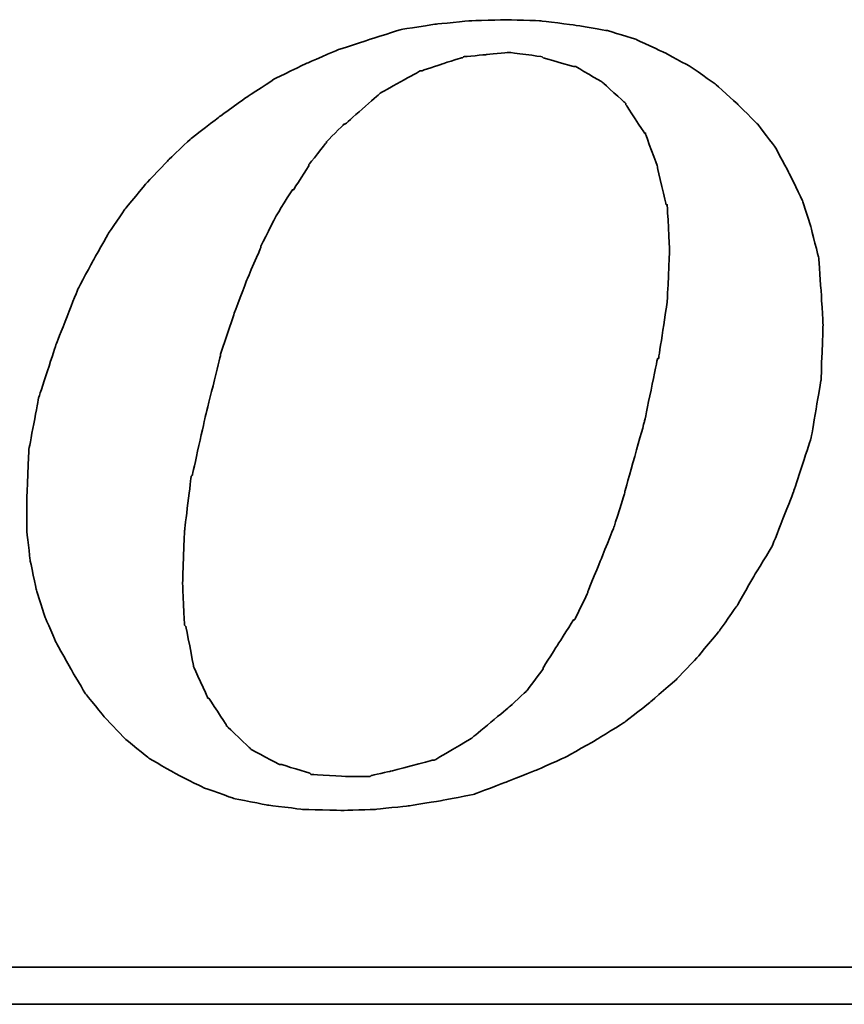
# Model space of a CAD drawing. Header units: millimetres. Extents: x 914 to 1153, y -9 to 64.
# Tile 49 of 55: x 1094.87 to 1096.5, y 11.62 to 13.57. Entities that reach past the tile are written whole.
import ezdxf

# ---------------------------------------------------------------- set-up
doc = ezdxf.new("R2010")
doc.units = ezdxf.units.MM
doc.header["$LTSCALE"] = 0.15
doc.layers.add('DIM', color=4, linetype='CONTINUOUS')
doc.layers.add('layer 1', color=7, linetype='CONTINUOUS')

# ---------------------------------------------------------------- blocks, each defined once
blk = doc.blocks.new('TBI MOTION logo(完整正式版)')
at = {"layer": 'layer 1', "color": 22, "lineweight": 35}
for points, knots in [([(35.79625, -6.98375), (35.79625, -6.98375), (36.23125, -7.43875), (36.23125, -7.43875), (36.23125, -7.43875), (36.23125, -7.43875), (36.75625, -7.87125), (36.75625, -7.87125), (36.75625, -7.87125), (36.75625, -7.87125), (37.33125, -8.20375), (37.33125, -8.20375), (37.33125, -8.20375), (37.33125, -8.20375), (37.95625, -8.51875), (37.95625, -8.51875), (37.95625, -8.51875), (37.95625, -8.51875), (38.62625, -8.75875), (38.62625, -8.75875), (38.62625, -8.75875), (38.62625, -8.75875), (39.37125, -8.90375), (39.37125, -8.90375), (39.37125, -8.90375), (39.37125, -8.90375), (40.14125, -8.99875), (40.14125, -8.99875), (40.14125, -8.99875), (40.14125, -8.99875), (41.02625, -9.02375), (41.02625, -9.02375), (41.02625, -9.02375), (41.02625, -9.02375), (41.74625, -8.99875), (41.74625, -8.99875), (41.74625, -8.99875), (41.74625, -8.99875), (42.46625, -8.92375), (42.46625, -8.92375), (42.46625, -8.92375), (42.46625, -8.92375), (43.21125, -8.80625), (43.21125, -8.80625), (43.21125, -8.80625), (43.21125, -8.80625), (43.93125, -8.66375), (43.93125, -8.66375), (43.93125, -8.66375), (43.93125, -8.66375), (44.62625, -8.39875), (44.62625, -8.39875), (44.62625, -8.39875), (44.62625, -8.39875), (45.29625, -8.13375), (45.29625, -8.13375), (45.29625, -8.13375), (45.29625, -8.13375), (45.94625, -7.84375), (45.94625, -7.84375), (45.94625, -7.84375), (45.94625, -7.84375), (46.61625, -7.46375), (46.61625, -7.46375), (46.61625, -7.46375), (46.61625, -7.46375), (47.24125, -7.07875), (47.24125, -7.07875), (47.24125, -7.07875), (47.24125, -7.07875), (47.81625, -6.62375), (47.81625, -6.62375), (47.81625, -6.62375), (47.81625, -6.62375), (48.36875, -6.14375), (48.36875, -6.14375), (48.36875, -6.14375), (48.36875, -6.14375), (48.84625, -5.64125), (48.84625, -5.64125), (48.84625, -5.64125), (48.84625, -5.64125), (49.32625, -5.06375), (49.32625, -5.06375), (49.32625, -5.06375), (49.32625, -5.06375), (49.71125, -4.51374), (49.71125, -4.51374), (49.71125, -4.51374), (49.71125, -4.51374), (50.09625, -3.83874), (50.09625, -3.83874), (50.09625, -3.83874), (50.09625, -3.83874), (50.48125, -3.21374), (50.48125, -3.21374), (50.48125, -3.21374), (50.48125, -3.21374), (50.96125, -1.99125), (50.96125, -1.99125), (50.96125, -1.99125), (50.96125, -1.99125), (51.34375, -0.81875), (51.34375, -0.81875), (51.34375, -0.81875), (51.34375, -0.81875), (51.56125, 0.45624), (51.56125, 0.45624), (51.56125, 0.45624), (51.56125, 0.45624), (51.60625, 1.67624), (51.60625, 1.67624), (51.60625, 1.67624), (51.60625, 1.67624), (51.56125, 2.44625), (51.56125, 2.44625), (51.56125, 2.44625), (51.56125, 2.44625), (51.51125, 3.14125), (51.51125, 3.14125), (51.51125, 3.14125), (51.51125, 3.14125), (51.34375, 3.81125), (51.34375, 3.81125), (51.34375, 3.81125), (51.34375, 3.81125), (51.15125, 4.41125), (51.15125, 4.41125), (51.15125, 4.41125), (51.15125, 4.41125), (50.86125, 5.01125), (50.86125, 5.01125), (50.86125, 5.01125), (50.86125, 5.01125), (50.55125, 5.58875), (50.55125, 5.58875), (50.55125, 5.58875), (50.55125, 5.58875), (50.16625, 6.09125), (50.16625, 6.09125), (50.16625, 6.09125), (50.16625, 6.09125), (49.71125, 6.54875), (49.71125, 6.54875), (49.71125, 6.54875), (49.71125, 6.54875), (49.23125, 6.98125), (49.23125, 6.98125), (49.23125, 6.98125), (49.23125, 6.98125), (48.67875, 7.36625), (48.67875, 7.36625), (48.67875, 7.36625), (48.67875, 7.36625), (48.10375, 7.67625), (48.10375, 7.67625), (48.10375, 7.67625), (48.10375, 7.67625), (47.48125, 7.96375), (47.48125, 7.96375), (47.48125, 7.96375), (47.48125, 7.96375), (46.85625, 8.15625), (46.85625, 8.15625), (46.85625, 8.15625), (46.85625, 8.15625), (46.13625, 8.27624), (46.13625, 8.27624), (46.13625, 8.27624), (46.13625, 8.27624), (45.39125, 8.37125), (45.39125, 8.37125), (45.39125, 8.37125), (45.39125, 8.37125), (44.62625, 8.39624), (44.62625, 8.39624), (44.62625, 8.39624), (44.62625, 8.39624), (43.83625, 8.37125), (43.83625, 8.37125), (43.83625, 8.37125), (43.83625, 8.37125), (43.09125, 8.30125), (43.09125, 8.30125), (43.09125, 8.30125), (43.09125, 8.30125), (42.32125, 8.18125), (42.32125, 8.18125), (42.32125, 8.18125), (42.32125, 8.18125), (41.62875, 7.96375), (41.62875, 7.96375), (41.62875, 7.96375), (41.62875, 7.96375), (40.90625, 7.72625), (40.90625, 7.72625), (40.90625, 7.72625), (40.90625, 7.72625), (40.23624, 7.43625), (40.23624, 7.43625), (40.23624, 7.43625), (40.23624, 7.43625), (39.54124, 7.10125), (39.54124, 7.10125), (39.54124, 7.10125), (39.54124, 7.10125), (38.91625, 6.69125), (38.91625, 6.69125), (38.91625, 6.69125), (38.91625, 6.69125), (38.31625, 6.26125), (38.31625, 6.26125), (38.31625, 6.26125), (38.31625, 6.26125), (37.69125, 5.78125), (37.69125, 5.78125), (37.69125, 5.78125), (37.69125, 5.78125), (37.18625, 5.30125), (37.18625, 5.30125), (37.18625, 5.30125), (37.18625, 5.30125), (36.70625, 4.79624), (36.70625, 4.79624), (36.70625, 4.79624), (36.70625, 4.79624), (36.23125, 4.22125), (36.23125, 4.22125), (36.23125, 4.22125), (36.23125, 4.22125), (35.87124, 3.69375), (35.87124, 3.69375), (35.87124, 3.69375), (35.87124, 3.69375), (35.53125, 3.09125), (35.53125, 3.09125), (35.53125, 3.09125), (35.53125, 3.09125), (35.19875, 2.47125), (35.19875, 2.47125), (35.19875, 2.47125), (35.19875, 2.47125), (34.71625, 1.24625), (34.71625, 1.24625), (34.71625, 1.24625), (34.71625, 1.24625), (34.33125, 0.06874), (34.33125, 0.06874), (34.33125, 0.06874), (34.33125, 0.06874), (34.11625, -1.07875), (34.11625, -1.07875), (34.11625, -1.07875), (34.11625, -1.07875), (34.07125, -2.15875), (34.07125, -2.15875), (34.07125, -2.15875), (34.07125, -2.15875), (34.07125, -2.85375), (34.07125, -2.85375), (34.07125, -2.85375), (34.07125, -2.85375), (34.14125, -3.50375), (34.14125, -3.50375), (34.14125, -3.50375), (34.14125, -3.50375), (34.28625, -4.17375), (34.28625, -4.17375), (34.28625, -4.17375), (34.28625, -4.17375), (34.47625, -4.77624), (34.47625, -4.77624), (34.47625, -4.77624), (34.47625, -4.77624), (34.71625, -5.32625), (34.71625, -5.32625), (34.71625, -5.32625), (34.71625, -5.32625), (35.05375, -5.92875), (35.05375, -5.92875), (35.05375, -5.92875), (35.05375, -5.92875), (35.36375, -6.45375), (35.36375, -6.45375), (35.36375, -6.45375), (35.36375, -6.45375), (35.79625, -6.98375), (35.79625, -6.98375)], [0, 0, 0, 0, 0.01388889, 0.01388889, 0.01388889, 0.0138889, 0.02777778, 0.02777778, 0.02777778, 0.02777779, 0.04166667, 0.04166667, 0.04166667, 0.04166668, 0.05555556, 0.05555556, 0.05555556, 0.05555557, 0.06944444, 0.06944444, 0.06944444, 0.06944445, 0.08333333, 0.08333333, 0.08333333, 0.08333334, 0.09722222, 0.09722222, 0.09722222, 0.09722223, 0.11111111, 0.11111111, 0.11111111, 0.11111112, 0.125, 0.125, 0.125, 0.12500001, 0.13888889, 0.13888889, 0.13888889, 0.1388889, 0.15277778, 0.15277778, 0.15277778, 0.15277779, 0.16666667, 0.16666667, 0.16666667, 0.16666668, 0.18055556, 0.18055556, 0.18055556, 0.18055557, 0.19444444, 0.19444444, 0.19444444, 0.19444445, 0.20833333, 0.20833333, 0.20833333, 0.20833334, 0.22222222, 0.22222222, 0.22222222, 0.22222223, 0.23611111, 0.23611111, 0.23611111, 0.23611112, 0.25, 0.25, 0.25, 0.25000001, 0.26388889, 0.26388889, 0.26388889, 0.2638889, 0.27777778, 0.27777778, 0.27777778, 0.27777779, 0.29166667, 0.29166667, 0.29166667, 0.29166668, 0.30555556, 0.30555556, 0.30555556, 0.30555557, 0.31944444, 0.31944444, 0.31944444, 0.31944445, 0.33333333, 0.33333333, 0.33333333, 0.33333334, 0.34722222, 0.34722222, 0.34722222, 0.34722223, 0.36111111, 0.36111111, 0.36111111, 0.36111112, 0.375, 0.375, 0.375, 0.37500001, 0.38888889, 0.38888889, 0.38888889, 0.3888889, 0.40277778, 0.40277778, 0.40277778, 0.40277779, 0.41666667, 0.41666667, 0.41666667, 0.41666668, 0.43055556, 0.43055556, 0.43055556, 0.43055557, 0.44444444, 0.44444444, 0.44444444, 0.44444445, 0.45833333, 0.45833333, 0.45833333, 0.45833334, 0.47222222, 0.47222222, 0.47222222, 0.47222223, 0.48611111, 0.48611111, 0.48611111, 0.48611112, 0.5, 0.5, 0.5, 0.50000001, 0.51388889, 0.51388889, 0.51388889, 0.5138889, 0.52777778, 0.52777778, 0.52777778, 0.52777779, 0.54166667, 0.54166667, 0.54166667, 0.54166668, 0.55555556, 0.55555556, 0.55555556, 0.55555557, 0.56944444, 0.56944444, 0.56944444, 0.56944445, 0.58333333, 0.58333333, 0.58333333, 0.58333334, 0.59722222, 0.59722222, 0.59722222, 0.59722223, 0.61111111, 0.61111111, 0.61111111, 0.61111112, 0.625, 0.625, 0.625, 0.62500001, 0.63888889, 0.63888889, 0.63888889, 0.6388889, 0.65277778, 0.65277778, 0.65277778, 0.65277779, 0.66666667, 0.66666667, 0.66666667, 0.66666668, 0.68055556, 0.68055556, 0.68055556, 0.68055557, 0.69444444, 0.69444444, 0.69444444, 0.69444445, 0.70833333, 0.70833333, 0.70833333, 0.70833334, 0.72222222, 0.72222222, 0.72222222, 0.72222223, 0.73611111, 0.73611111, 0.73611111, 0.73611112, 0.75, 0.75, 0.75, 0.75000001, 0.76388889, 0.76388889, 0.76388889, 0.7638889, 0.77777778, 0.77777778, 0.77777778, 0.77777779, 0.79166667, 0.79166667, 0.79166667, 0.79166668, 0.80555556, 0.80555556, 0.80555556, 0.80555557, 0.81944444, 0.81944444, 0.81944444, 0.81944445, 0.83333333, 0.83333333, 0.83333333, 0.83333334, 0.84722222, 0.84722222, 0.84722222, 0.84722223, 0.86111111, 0.86111111, 0.86111111, 0.86111112, 0.875, 0.875, 0.875, 0.87500001, 0.88888889, 0.88888889, 0.88888889, 0.8888889, 0.90277778, 0.90277778, 0.90277778, 0.90277779, 0.91666667, 0.91666667, 0.91666667, 0.91666668, 0.93055556, 0.93055556, 0.93055556, 0.93055557, 0.94444444, 0.94444444, 0.94444444, 0.94444445, 0.95833333, 0.95833333, 0.95833333, 0.95833334, 0.97222222, 0.97222222, 0.97222222, 0.97222223, 0.98611111, 0.98611111, 0.98611111, 0.98611112, 1, 1, 1, 1]), ([(38.33875, 1.03124), (38.33875, 1.03124), (38.62625, 1.89625), (38.62625, 1.89625), (38.62625, 1.89625), (38.62625, 1.89625), (38.91625, 2.66375), (38.91625, 2.66375), (38.91625, 2.66375), (38.91625, 2.66375), (39.22625, 3.38125), (39.22625, 3.38125), (39.22625, 3.38125), (39.22625, 3.38125), (39.22625, 3.40624), (39.22625, 3.40624), (39.22625, 3.40624), (39.22625, 3.40624), (39.56124, 4.07624), (39.56124, 4.07624), (39.56124, 4.07624), (39.56124, 4.07624), (39.92125, 4.65125), (39.92125, 4.65125), (39.92125, 4.65125), (39.92125, 4.65125), (39.94625, 4.65125), (39.94625, 4.65125), (39.94625, 4.65125), (39.94625, 4.65125), (40.28125, 5.17875), (40.28125, 5.17875), (40.28125, 5.17875), (40.28125, 5.17875), (40.28125, 5.20375), (40.28125, 5.20375), (40.28125, 5.20375), (40.28125, 5.20375), (40.66875, 5.68625), (40.66875, 5.68625), (40.66875, 5.68625), (40.66875, 5.68625), (40.66875, 5.70625), (40.66875, 5.70625), (40.66875, 5.70625), (40.66875, 5.70625), (41.05124, 6.09125), (41.05124, 6.09125), (41.05124, 6.09125), (41.05124, 6.09125), (41.07625, 6.09125), (41.07625, 6.09125), (41.07625, 6.09125), (41.07625, 6.09125), (41.84125, 6.76625), (41.84125, 6.76625), (41.84125, 6.76625), (41.84125, 6.76625), (41.86625, 6.78625), (41.86625, 6.78625), (41.86625, 6.78625), (41.86625, 6.78625), (42.73125, 7.26624), (42.73125, 7.26624), (42.73125, 7.26624), (42.73125, 7.26624), (42.75625, 7.26624), (42.75625, 7.26624), (42.75625, 7.26624), (42.75625, 7.26624), (43.18625, 7.41125), (43.18625, 7.41125), (43.18625, 7.41125), (43.18625, 7.41125), (43.64125, 7.55625), (43.64125, 7.55625), (43.64125, 7.55625), (43.64125, 7.55625), (43.66625, 7.55625), (43.66625, 7.55625), (43.66625, 7.55625), (43.66625, 7.55625), (43.69125, 7.58124), (43.69125, 7.58124), (43.69125, 7.58124), (43.69125, 7.58124), (44.19125, 7.62625), (44.19125, 7.62625), (44.19125, 7.62625), (44.19125, 7.62625), (44.67125, 7.67625), (44.67125, 7.67625), (44.67125, 7.67625), (44.67125, 7.67625), (44.69625, 7.67625), (44.69625, 7.67625), (44.69625, 7.67625), (44.69625, 7.67625), (45.41875, 7.58124), (45.41875, 7.58124), (45.41875, 7.58124), (45.41875, 7.58124), (45.44125, 7.55625), (45.44125, 7.55625), (45.44125, 7.55625), (45.44125, 7.55625), (46.11125, 7.36625), (46.11125, 7.36625), (46.11125, 7.36625), (46.11125, 7.36625), (46.13625, 7.36625), (46.13625, 7.36625), (46.13625, 7.36625), (46.13625, 7.36625), (46.15875, 7.36625), (46.15875, 7.36625), (46.15875, 7.36625), (46.15875, 7.36625), (46.73625, 7.02624), (46.73625, 7.02624), (46.73625, 7.02624), (46.73625, 7.02624), (46.76125, 7.00624), (46.76125, 7.00624), (46.76125, 7.00624), (46.76125, 7.00624), (47.24125, 6.57124), (47.24125, 6.57124), (47.24125, 6.57124), (47.24125, 6.57124), (47.26625, 6.54875), (47.26625, 6.54875), (47.26625, 6.54875), (47.26625, 6.54875), (47.26625, 6.52375), (47.26625, 6.52375), (47.26625, 6.52375), (47.26625, 6.52375), (47.67375, 5.89875), (47.67375, 5.89875), (47.67375, 5.89875), (47.67375, 5.89875), (47.69625, 5.89875), (47.69625, 5.89875), (47.69625, 5.89875), (47.69625, 5.89875), (47.69625, 5.87625), (47.69625, 5.87625), (47.69625, 5.87625), (47.69625, 5.87625), (47.96125, 5.15625), (47.96125, 5.15625), (47.96125, 5.15625), (47.96125, 5.15625), (47.96125, 5.13125), (47.96125, 5.13125), (47.96125, 5.13125), (47.96125, 5.13125), (48.15125, 4.31875), (48.15125, 4.31875), (48.15125, 4.31875), (48.15125, 4.31875), (48.17625, 4.31875), (48.17625, 4.31875), (48.17625, 4.31875), (48.17625, 4.31875), (48.17625, 4.29125), (48.17625, 4.29125), (48.17625, 4.29125), (48.17625, 4.29125), (48.22625, 3.33125), (48.22625, 3.33125), (48.22625, 3.33125), (48.22625, 3.33125), (48.22625, 3.30875), (48.22625, 3.30875), (48.22625, 3.30875), (48.22625, 3.30875), (48.17625, 2.20624), (48.17625, 2.20624), (48.17625, 2.20624), (48.17625, 2.20624), (48.17625, 2.18124), (48.17625, 2.18124), (48.17625, 2.18124), (48.17625, 2.18124), (47.98375, 0.93624), (47.98375, 0.93624), (47.98375, 0.93624), (47.98375, 0.93624), (47.96125, 0.93624), (47.96125, 0.93624), (47.96125, 0.93624), (47.96125, 0.93624), (47.67375, -0.45874), (47.67375, -0.45874), (47.67375, -0.45874), (47.67375, -0.45874), (47.24125, -1.99125), (47.24125, -1.99125), (47.24125, -1.99125), (47.24125, -1.99125), (47.24125, -2.01874), (47.24125, -2.01874), (47.24125, -2.01874), (47.24125, -2.01874), (47.00125, -2.78375), (47.00125, -2.78375), (47.00125, -2.78375), (47.00125, -2.78375), (46.71125, -3.50375), (46.71125, -3.50375), (46.71125, -3.50375), (46.71125, -3.50375), (46.42625, -4.19875), (46.42625, -4.19875), (46.42625, -4.19875), (46.42625, -4.19875), (46.42625, -4.22375), (46.42625, -4.22375), (46.42625, -4.22375), (46.42625, -4.22375), (46.13625, -4.82374), (46.13625, -4.82374), (46.13625, -4.82374), (46.13625, -4.82374), (46.11125, -4.82374), (46.11125, -4.82374), (46.11125, -4.82374), (46.11125, -4.82374), (45.77625, -5.35125), (45.77625, -5.35125), (45.77625, -5.35125), (45.77625, -5.35125), (45.44125, -5.87875), (45.44125, -5.87875), (45.44125, -5.87875), (45.44125, -5.87875), (45.44125, -5.90375), (45.44125, -5.90375), (45.44125, -5.90375), (45.44125, -5.90375), (45.10625, -6.35875), (45.10625, -6.35875), (45.10625, -6.35875), (45.10625, -6.35875), (45.08125, -6.38375), (45.08125, -6.38375), (45.08125, -6.38375), (45.08125, -6.38375), (44.69625, -6.74375), (44.69625, -6.74375), (44.69625, -6.74375), (44.69625, -6.74375), (43.88375, -7.41625), (43.88375, -7.41625), (43.88375, -7.41625), (43.88375, -7.41625), (43.85625, -7.43875), (43.85625, -7.43875), (43.85625, -7.43875), (43.85625, -7.43875), (43.04125, -7.91875), (43.04125, -7.91875), (43.04125, -7.91875), (43.04125, -7.91875), (43.01625, -7.91875), (43.01625, -7.91875), (43.01625, -7.91875), (43.01625, -7.91875), (42.99625, -7.91875), (42.99625, -7.91875), (42.99625, -7.91875), (42.99625, -7.91875), (42.08125, -8.15875), (42.08125, -8.15875), (42.08125, -8.15875), (42.08125, -8.15875), (41.65125, -8.25625), (41.65125, -8.25625), (41.65125, -8.25625), (41.65125, -8.25625), (41.62875, -8.27875), (41.62875, -8.27875), (41.62875, -8.27875), (41.62875, -8.27875), (41.60125, -8.27875), (41.60125, -8.27875), (41.60125, -8.27875), (41.60125, -8.27875), (41.12125, -8.27875), (41.12125, -8.27875), (41.12125, -8.27875), (41.12125, -8.27875), (40.35624, -8.23125), (40.35624, -8.23125), (40.35624, -8.23125), (40.35624, -8.23125), (40.33125, -8.23125), (40.33125, -8.23125), (40.33125, -8.23125), (40.33125, -8.23125), (40.30625, -8.20375), (40.30625, -8.20375), (40.30625, -8.20375), (40.30625, -8.20375), (39.68375, -8.01375), (39.68375, -8.01375), (39.68375, -8.01375), (39.68375, -8.01375), (39.66124, -8.01375), (39.66124, -8.01375), (39.66124, -8.01375), (39.66124, -8.01375), (39.63625, -8.01375), (39.63625, -8.01375), (39.63625, -8.01375), (39.63625, -8.01375), (39.01125, -7.67875), (39.01125, -7.67875), (39.01125, -7.67875), (39.01125, -7.67875), (38.98875, -7.65375), (38.98875, -7.65375), (38.98875, -7.65375), (38.98875, -7.65375), (38.48625, -7.17375), (38.48625, -7.17375), (38.48625, -7.17375), (38.48625, -7.17375), (38.45875, -7.14875), (38.45875, -7.14875), (38.45875, -7.14875), (38.45875, -7.14875), (38.45875, -7.12875), (38.45875, -7.12875), (38.45875, -7.12875), (38.45875, -7.12875), (38.07625, -6.54875), (38.07625, -6.54875), (38.07625, -6.54875), (38.07625, -6.54875), (38.05125, -6.54875), (38.05125, -6.54875), (38.05125, -6.54875), (38.05125, -6.54875), (38.05125, -6.52875), (38.05125, -6.52875), (38.05125, -6.52875), (38.05125, -6.52875), (37.74125, -5.85375), (37.74125, -5.85375), (37.74125, -5.85375), (37.74125, -5.85375), (37.74125, -5.82875), (37.74125, -5.82875), (37.74125, -5.82875), (37.74125, -5.82875), (37.57375, -4.96875), (37.57375, -4.96875), (37.57375, -4.96875), (37.57375, -4.96875), (37.54625, -4.94375), (37.54625, -4.94375), (37.54625, -4.94375), (37.54625, -4.94375), (37.50125, -4.03375), (37.50125, -4.03375), (37.50125, -4.03375), (37.50125, -4.03375), (37.50125, -4.00875), (37.50125, -4.00875), (37.50125, -4.00875), (37.50125, -4.00875), (37.54625, -2.85375), (37.54625, -2.85375), (37.54625, -2.85375), (37.54625, -2.85375), (37.69125, -1.65875), (37.69125, -1.65875), (37.69125, -1.65875), (37.69125, -1.65875), (37.71624, -1.63375), (37.71624, -1.63375), (37.71624, -1.63375), (37.71624, -1.63375), (38.00375, -0.33875), (38.00375, -0.33875), (38.00375, -0.33875), (38.00375, -0.33875), (38.33875, 1.00624), (38.33875, 1.00624), (38.33875, 1.00624), (38.33875, 1.00624), (38.33875, 1.03124), (38.33875, 1.03124)], [0, 0, 0, 0, 0.01010101, 0.01010101, 0.01010101, 0.01010102, 0.02020202, 0.02020202, 0.02020202, 0.02020203, 0.03030303, 0.03030303, 0.03030303, 0.03030304, 0.04040404, 0.04040404, 0.04040404, 0.04040405, 0.05050505, 0.05050505, 0.05050505, 0.05050506, 0.06060606, 0.06060606, 0.06060606, 0.06060607, 0.07070707, 0.07070707, 0.07070707, 0.07070708, 0.08080808, 0.08080808, 0.08080808, 0.08080809, 0.09090909, 0.09090909, 0.09090909, 0.0909091, 0.1010101, 0.1010101, 0.1010101, 0.10101011, 0.11111111, 0.11111111, 0.11111111, 0.11111112, 0.12121212, 0.12121212, 0.12121212, 0.12121213, 0.13131313, 0.13131313, 0.13131313, 0.13131314, 0.14141414, 0.14141414, 0.14141414, 0.14141415, 0.15151515, 0.15151515, 0.15151515, 0.15151516, 0.16161616, 0.16161616, 0.16161616, 0.16161617, 0.17171717, 0.17171717, 0.17171717, 0.17171718, 0.18181818, 0.18181818, 0.18181818, 0.18181819, 0.19191919, 0.19191919, 0.19191919, 0.1919192, 0.2020202, 0.2020202, 0.2020202, 0.20202021, 0.21212121, 0.21212121, 0.21212121, 0.21212122, 0.22222222, 0.22222222, 0.22222222, 0.22222223, 0.23232323, 0.23232323, 0.23232323, 0.23232324, 0.24242424, 0.24242424, 0.24242424, 0.24242425, 0.25252525, 0.25252525, 0.25252525, 0.25252526, 0.26262626, 0.26262626, 0.26262626, 0.26262627, 0.27272727, 0.27272727, 0.27272727, 0.27272728, 0.28282828, 0.28282828, 0.28282828, 0.28282829, 0.29292929, 0.29292929, 0.29292929, 0.2929293, 0.3030303, 0.3030303, 0.3030303, 0.30303031, 0.31313131, 0.31313131, 0.31313131, 0.31313132, 0.32323232, 0.32323232, 0.32323232, 0.32323233, 0.33333333, 0.33333333, 0.33333333, 0.33333334, 0.34343434, 0.34343434, 0.34343434, 0.34343435, 0.35353535, 0.35353535, 0.35353535, 0.35353536, 0.36363636, 0.36363636, 0.36363636, 0.36363637, 0.37373737, 0.37373737, 0.37373737, 0.37373738, 0.38383838, 0.38383838, 0.38383838, 0.38383839, 0.39393939, 0.39393939, 0.39393939, 0.3939394, 0.4040404, 0.4040404, 0.4040404, 0.40404041, 0.41414141, 0.41414141, 0.41414141, 0.41414142, 0.42424242, 0.42424242, 0.42424242, 0.42424243, 0.43434343, 0.43434343, 0.43434343, 0.43434344, 0.44444444, 0.44444444, 0.44444444, 0.44444445, 0.45454545, 0.45454545, 0.45454545, 0.45454546, 0.46464646, 0.46464646, 0.46464646, 0.46464647, 0.47474747, 0.47474747, 0.47474747, 0.47474748, 0.48484848, 0.48484848, 0.48484848, 0.48484849, 0.49494949, 0.49494949, 0.49494949, 0.4949495, 0.50505051, 0.50505051, 0.50505051, 0.50505052, 0.51515152, 0.51515152, 0.51515152, 0.51515153, 0.52525253, 0.52525253, 0.52525253, 0.52525254, 0.53535354, 0.53535354, 0.53535354, 0.53535355, 0.54545455, 0.54545455, 0.54545455, 0.54545456, 0.55555556, 0.55555556, 0.55555556, 0.55555557, 0.56565657, 0.56565657, 0.56565657, 0.56565658, 0.57575758, 0.57575758, 0.57575758, 0.57575759, 0.58585859, 0.58585859, 0.58585859, 0.5858586, 0.5959596, 0.5959596, 0.5959596, 0.59595961, 0.60606061, 0.60606061, 0.60606061, 0.60606062, 0.61616162, 0.61616162, 0.61616162, 0.61616163, 0.62626263, 0.62626263, 0.62626263, 0.62626264, 0.63636364, 0.63636364, 0.63636364, 0.63636365, 0.64646465, 0.64646465, 0.64646465, 0.64646466, 0.65656566, 0.65656566, 0.65656566, 0.65656567, 0.66666667, 0.66666667, 0.66666667, 0.66666668, 0.67676768, 0.67676768, 0.67676768, 0.67676769, 0.68686869, 0.68686869, 0.68686869, 0.6868687, 0.6969697, 0.6969697, 0.6969697, 0.69696971, 0.70707071, 0.70707071, 0.70707071, 0.70707072, 0.71717172, 0.71717172, 0.71717172, 0.71717173, 0.72727273, 0.72727273, 0.72727273, 0.72727274, 0.73737374, 0.73737374, 0.73737374, 0.73737375, 0.74747475, 0.74747475, 0.74747475, 0.74747476, 0.75757576, 0.75757576, 0.75757576, 0.75757577, 0.76767677, 0.76767677, 0.76767677, 0.76767678, 0.77777778, 0.77777778, 0.77777778, 0.77777779, 0.78787879, 0.78787879, 0.78787879, 0.7878788, 0.7979798, 0.7979798, 0.7979798, 0.79797981, 0.80808081, 0.80808081, 0.80808081, 0.80808082, 0.81818182, 0.81818182, 0.81818182, 0.81818183, 0.82828283, 0.82828283, 0.82828283, 0.82828284, 0.83838384, 0.83838384, 0.83838384, 0.83838385, 0.84848485, 0.84848485, 0.84848485, 0.84848486, 0.85858586, 0.85858586, 0.85858586, 0.85858587, 0.86868687, 0.86868687, 0.86868687, 0.86868688, 0.87878788, 0.87878788, 0.87878788, 0.87878789, 0.88888889, 0.88888889, 0.88888889, 0.8888889, 0.8989899, 0.8989899, 0.8989899, 0.89898991, 0.90909091, 0.90909091, 0.90909091, 0.90909092, 0.91919192, 0.91919192, 0.91919192, 0.91919193, 0.92929293, 0.92929293, 0.92929293, 0.92929294, 0.93939394, 0.93939394, 0.93939394, 0.93939395, 0.94949495, 0.94949495, 0.94949495, 0.94949496, 0.95959596, 0.95959596, 0.95959596, 0.95959597, 0.96969697, 0.96969697, 0.96969697, 0.96969698, 0.97979798, 0.97979798, 0.97979798, 0.97979799, 0.98989899, 0.98989899, 0.98989899, 0.989899, 1, 1, 1, 1]), ([(75.90875, -9.47875), (75.90875, -9.47875), (75.90875, -12.28625), (75.90875, -12.28625), (75.90875, -12.28625), (75.90875, -12.28625), (75.90875, -12.47875), (75.90875, -12.47875), (75.90875, -12.47875), (75.90875, -12.47875), (75.71625, -12.47875), (75.71625, -12.47875), (75.71625, -12.47875), (75.71625, -12.47875), (-88.32875, -12.47875), (-88.32875, -12.47875), (-88.32875, -12.47875), (-88.32875, -12.47875), (-88.32875, -13.29375), (-88.32875, -13.29375), (-88.32875, -13.29375), (-88.32875, -13.29375), (82.89125, -13.29375), (82.89125, -13.29375), (82.89125, -13.29375), (82.89125, -13.29375), (75.90875, -9.47875), (75.90875, -9.47875)], [0, 0, 0, 0, 0.14285714, 0.14285714, 0.14285714, 0.14285715, 0.28571429, 0.28571429, 0.28571429, 0.2857143, 0.42857143, 0.42857143, 0.42857143, 0.42857144, 0.57142857, 0.57142857, 0.57142857, 0.57142858, 0.71428571, 0.71428571, 0.71428571, 0.71428572, 0.85714286, 0.85714286, 0.85714286, 0.85714287, 1, 1, 1, 1])]:
    blk.add_open_spline(points, degree=3, knots=knots, dxfattribs=at)

msp = doc.modelspace()

# ---------------------------------------------------------------- block references
at = {"layer": 'DIM', "color": 0, "xscale": 0.090033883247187, "yscale": 0.090033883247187, "zscale": 0.090033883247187}
msp.add_blockref('TBI MOTION logo(完整正式版)', (1091.815, 12.8148), dxfattribs=at)

doc.saveas('drawing.dxf')
